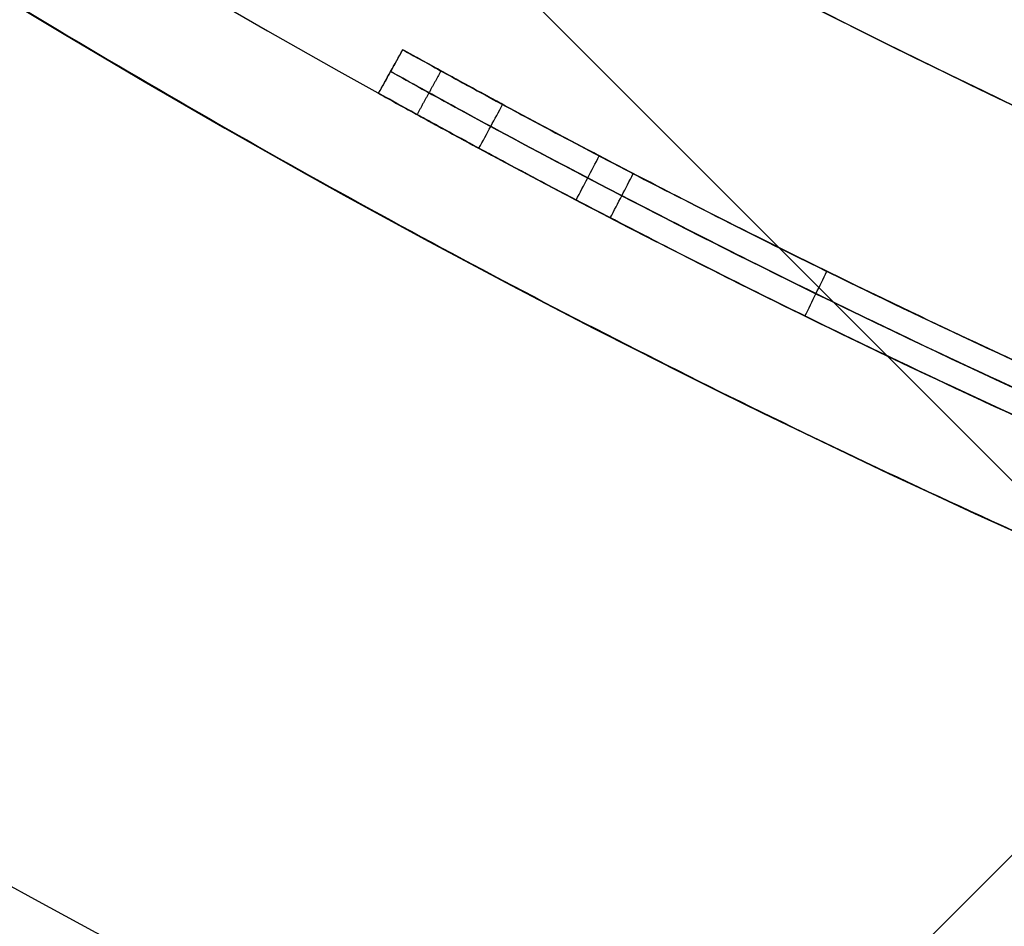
# Model space of a CAD drawing. Header units: centimetres. Extents: x -10 to 8.9, y -34.1 to -8.
# Tile 25 of 256: x -6.943 to -6.864, y -33.9275 to -33.8547. Entities that reach past the tile are written whole.
import ezdxf

# ---------------------------------------------------------------- set-up
doc = ezdxf.new("R2010")
doc.units = ezdxf.units.CM
doc.layers.add('Default', color=7, linetype='Continuous', true_color=0x000000)

msp = doc.modelspace()

# ---------------------------------------------------------------- linework, layer by layer
at = {"layer": 'Default'}
for p, q in [((-6.756494, -33.998574, -1.05), (-6.929229, -33.825839, -1.05)), ((-6.821524, -33.87993, -1.05), (-6.89191, -33.950317, -1.05))]:
    msp.add_line(p, q, dxfattribs=at)
at = {"layer": 'Default', "extrusion": (1.44293e-05, 0, 1)}
msp.add_arc((-6.549995, -33.205, -0.534984), 0.758447, 180, 251.972328, dxfattribs=at)
at = {"layer": 'Default'}
for centre, radius, start, end in [((-6.55, -33.205, -0.16125), 0.75, 180, 243.19189), ((-6.55, -33.205, 0.1625), 0.6775, 180, 0), ((-6.55, -33.205, 0.18125), 0.6725, 180, 0), ((-6.55, -33.205, -1.21), 0.67, 180, 0), ((-6.55, -33.205, -0.9525), 0.67, 233.583682, 261.416318), ((-6.55, -33.205, -0.695), 0.6725, 233.563508, 261.436492), ((-6.55, -33.205, -0.6525), 0.6725, 234.716941, 260.283061), ((-6.55, -33.205, -0.8725), 0.7275, 232.900723, 262.099277), ((-6.55, -33.205, -1.05), 0.7275, 235, 260), ((-6.55, -33.205, -1.05), 0.82, 235, 260)]:
    msp.add_arc(centre, radius, start, end, dxfattribs=at)
at = {"layer": 'Default', "extrusion": (0, 0, -1)}
for centre, radius, start, end in [((6.55, -33.205, -0.2075), 0.7025, 180, 0), ((6.55, -33.205, -0.1825), 0.6775, 180, 0), ((6.55, -33.205, -0.1725), 0.6775, 180, 0), ((6.55, -33.205, -0.1625), 0.6725, 180, 0), ((6.55, -33.205, -0.2), 0.6725, 180, 0), ((6.55, -33.205, 0.695), 0.67, 278.595703, 306.404297), ((6.55, -33.205, 0.61), 0.7275, 285.139401, 299.860599), ((6.55, -33.205, 0.08859), 0.746, 298.785228, 299.054547), ((6.55, -33.205, 0.08859), 0.75, 294.432466, 298.785228)]:
    msp.add_arc(centre, radius, start, end, dxfattribs=at)
at = {"layer": 'Default'}
for points, degree in [([(-7.30845, -33.205, -0.554916), (-7.30845, -33.224905, -0.5545), (-7.306881, -33.264698, -0.553666), (-7.299864, -33.323894, -0.552413), (-7.288207, -33.382444, -0.551147), (-7.271978, -33.439903, -0.549878), (-7.251351, -33.49574, -0.548615), (-7.226441, -33.549761, -0.547371), (-7.197224, -33.601907, -0.546133), (-7.164091, -33.651455, -0.54488), (-7.127153, -33.698281, -0.543635), (-7.086622, -33.742097, -0.542399), (-7.042751, -33.782601, -0.541158), (-6.996099, -33.819343, -0.539906), (-6.946655, -33.852372, -0.538643), (-6.894703, -33.881472, -0.537379), (-6.840537, -33.90643, -0.536116), (-6.803587, -33.92008, -0.535296), (-6.784724, -33.926213, -0.534886)], 3), ([(-6.912289, -33.857122, -0.08859), (-6.91326, -33.85887, -0.08859), (-6.914232, -33.860618, -0.08859)], 2), ([(-6.914232, -33.860618, -0.08859), (-6.913584, -33.859453, -0.08859), (-6.912936, -33.858287, -0.08859), (-6.912289, -33.857122, -0.08859)], 3), ([(-6.914232, -33.860618, -0.08859), (-6.913584, -33.859453, -0.08859), (-6.912936, -33.858287, -0.08859), (-6.912289, -33.857122, -0.08859)], 3), ([(-6.912289, -33.857122, -0.08859), (-6.911866, -33.857356, -0.094411), (-6.910408, -33.858166, -0.105822), (-6.906313, -33.860415, -0.122321), (-6.900322, -33.863643, -0.137963), (-6.892643, -33.867678, -0.152544), (-6.883305, -33.872433, -0.165949), (-6.872384, -33.877785, -0.177816), (-6.864193, -33.881625, -0.18459), (-6.859859, -33.883604, -0.187716)], 3), ([(-6.859859, -33.883604, 0.010536), (-6.864227, -33.88161, 0.007378), (-6.872467, -33.877745, 0.000551), (-6.883391, -33.87239, -0.01134), (-6.892712, -33.867642, -0.024751), (-6.900386, -33.863609, -0.039355), (-6.906371, -33.860383, -0.055042), (-6.910443, -33.858147, -0.071532), (-6.911877, -33.857351, -0.08284), (-6.912289, -33.857122, -0.08859)], 3), ([(-6.913259, -33.858867, -0.08859), (-6.911776, -33.859691, -0.108915), (-6.900926, -33.865787, -0.147262), (-6.876129, -33.87837, -0.176604), (-6.860688, -33.88542, -0.187716)], 3), ([(-6.860688, -33.88542, 0.010536), (-6.876172, -33.87835, -0.000634), (-6.900892, -33.865803, -0.029855), (-6.9118, -33.859677, -0.068335), (-6.913259, -33.858867, -0.08859)], 3), ([(-6.90922, -33.858817, -0.08859), (-6.910183, -33.86057, -0.08859), (-6.911146, -33.862323, -0.08859)], 2), ([(-6.90922, -33.858817, -0.08859), (-6.908816, -33.859039, -0.083058), (-6.907392, -33.859821, -0.072138), (-6.90336, -33.862011, -0.056015), (-6.897496, -33.865137, -0.040671), (-6.890031, -33.86902, -0.026585), (-6.88108, -33.873536, -0.013759), (-6.870572, -33.878648, -0.002287), (-6.862452, -33.882431, 0.004466), (-6.858103, -33.884403, 0.007606)], 3), ([(-6.914232, -33.860618, -0.08859), (-6.913817, -33.860848, -0.082844), (-6.912378, -33.861648, -0.071546), (-6.908293, -33.863891, -0.05508), (-6.90229, -33.867127, -0.039412), (-6.894589, -33.871175, -0.024817), (-6.885225, -33.875945, -0.011397), (-6.874235, -33.881334, 0.000517), (-6.865928, -33.88523, 0.007366), (-6.86152, -33.887243, 0.010536)], 3), ([(-6.86152, -33.887243, -0.187716), (-6.865888, -33.885248, -0.184582), (-6.87414, -33.88138, -0.177792), (-6.885129, -33.875993, -0.165904), (-6.894517, -33.871212, -0.152484), (-6.902229, -33.867159, -0.137901), (-6.908239, -33.86392, -0.122269), (-6.912345, -33.861666, -0.105791), (-6.913807, -33.860854, -0.0944), (-6.914232, -33.860618, -0.08859)], 3), ([(-6.906168, -33.865034, -0.117052), (-6.905535, -33.86386, -0.117052), (-6.904902, -33.862687, -0.117052), (-6.904269, -33.861513, -0.117052)], 3), ([(-6.911146, -33.862323, -0.08859), (-6.911146, -33.862323, -0.08859), (-6.911145, -33.862322, -0.08859), (-6.911145, -33.862322, -0.08859)], 3), ([(-6.859756, -33.888046, 0.007606), (-6.863589, -33.886307, 0.004853), (-6.870809, -33.882956, -0.001017), (-6.880345, -33.878353, -0.010863), (-6.888637, -33.874216, -0.021732), (-6.895767, -33.870555, -0.033574), (-6.901736, -33.867415, -0.046416), (-6.90638, -33.864924, -0.060051), (-6.909613, -33.863165, -0.074225), (-6.910793, -33.862517, -0.083771), (-6.911146, -33.862323, -0.08859)], 3), ([(-6.89837, -33.869183, -0.145011), (-6.89775, -33.868002, -0.145011), (-6.897131, -33.866821, -0.145011), (-6.896512, -33.86564, -0.145011)], 3), ([(-6.89837, -33.869183, -0.03217), (-6.89775, -33.868002, -0.03217), (-6.897131, -33.866821, -0.03217), (-6.896512, -33.86564, -0.03217)], 3), ([(-6.895623, -33.870616, -0.143346), (-6.895009, -33.869433, -0.143346), (-6.894394, -33.868249, -0.143346), (-6.89378, -33.867066, -0.143346)], 3), ([(-6.895623, -33.870616, -0.033834), (-6.895009, -33.869433, -0.033834), (-6.894394, -33.868249, -0.033834), (-6.89378, -33.867066, -0.033834)], 3), ([(-6.879996, -33.8785, -0.010869), (-6.87941, -33.877303, -0.010869), (-6.878823, -33.876106, -0.010869), (-6.878236, -33.874908, -0.010869)], 3)]:
    msp.add_open_spline(points, degree=degree, dxfattribs=at)
for points, knots in [([(-6.858103, -33.884403, -0.184786), (-6.872837, -33.877721, -0.1742), (-6.891107, -33.868563, -0.152771), (-6.905215, -33.86102, -0.117353), (-6.908483, -33.859222, -0.098438), (-6.90922, -33.858817, -0.08859)], [0, 0, 0, 0, 0.584859, 0.877289, 1.169719, 1.169719, 1.169719, 1.169719]), ([(-6.910183, -33.86057, -0.08859), (-6.909444, -33.860976, -0.098438), (-6.906167, -33.862779, -0.117353), (-6.892022, -33.870341, -0.152771), (-6.873703, -33.879524, -0.174198), (-6.858929, -33.886224, -0.184786)], [0.01826, 0.01826, 0.01826, 0.01826, 0.311685, 0.605111, 1.191962, 1.191962, 1.191962, 1.191962]), ([(-6.858928, -33.886222, 0.007606), (-6.866442, -33.882815, 0.002196), (-6.879848, -33.876442, -0.010067), (-6.900798, -33.865775, -0.041011), (-6.908767, -33.861345, -0.069251), (-6.910181, -33.860568, -0.08859)], [0.018259, 0.018259, 0.018259, 0.018259, 0.311683, 0.605107, 1.191955, 1.191955, 1.191955, 1.191955]), ([(-6.911146, -33.862323, -0.08859), (-6.910405, -33.86273, -0.098438), (-6.90712, -33.864537, -0.117353), (-6.892936, -33.872121, -0.152771), (-6.874568, -33.881328, -0.1742), (-6.859756, -33.888046, -0.184786)], [0, 0, 0, 0, 0.2929, 0.585799, 1.171599, 1.171599, 1.171599, 1.171599])]:
    msp.add_open_spline(points, degree=3, knots=knots, dxfattribs=at)

doc.saveas('drawing.dxf')
